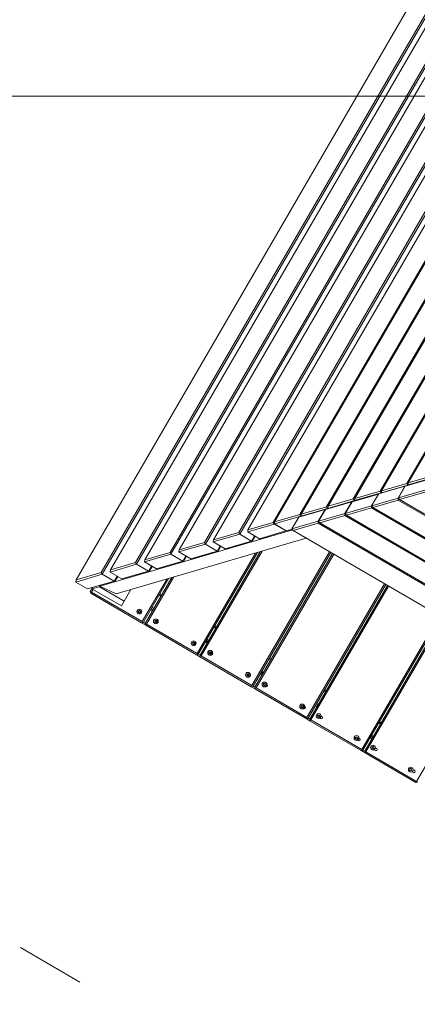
# Model space of a CAD drawing. Extents: x 5477758 to 5478338, y 5918274 to 5918502.
# Tile 148 of 155: x 5478302.286 to 5478302.867, y 5918395.298 to 5918396.736. Entities that reach past the tile are written whole.
import ezdxf

# ---------------------------------------------------------------- set-up
doc = ezdxf.new("R2010")
doc.units = 0
doc.linetypes.add('DASHED', pattern=[19.05, 12.7, -6.35])
doc.layers.get('0').update_dxf_attribs({"linetype": 'CONTINUOUS', "lineweight": 13})
doc.layers.add('Widoczne (ISO)', color=7, linetype='CONTINUOUS', lineweight=50)
doc.layers.add('Widoczne wąskie (ISO)', color=7, linetype='CONTINUOUS', lineweight=35)

# ---------------------------------------------------------------- blocks, each defined once
blk = doc.blocks.new('zw$11A0')
at = {"linetype": 'DASHED', "lineweight": 0, "ltscale": 0.01}
blk.add_lwpolyline([(355.47, -15.73, 0.414024), (305.47, 34.23), (189.05, 34.23, 0.414214), (139.05, -15.77), (139.04, -138.19, 0.414239), (189.04, -188.19), (305.36, -188.19, 0.413955), (355.36, -138.24)], format="xyb", close=True, dxfattribs=at)
at = {"layer": 'Widoczne (ISO)', "lineweight": 0}
for p, q in [((189.04, -137.59), (189.04, -18.14)), ((191.7, -20.94), (191.7, -134.8)), ((191.95, -134.94), (191.95, -20.79)), ((192.66, -133.79), (192.66, -21.94)), ((195.31, -24.74), (195.31, -131)), ((195.57, -131.14), (195.57, -24.59)), ((196.27, -129.99), (196.27, -25.75)), ((198.93, -28.54), (198.93, -127.19)), ((199.18, -127.34), (199.18, -28.39)), ((199.89, -126.19), (199.89, -29.55)), ((202.55, -32.34), (202.55, -123.39)), ((202.8, -123.54), (202.8, -32.2)), ((203.5, -122.39), (203.5, -33.35)), ((206.41, -119.74), (206.41, -36)), ((206.16, -36.14), (206.16, -119.59)), ((207.12, -118.58), (207.12, -37.15)), ((209.78, -39.94), (209.78, -115.79)), ((209.93, -115.63), (209.93, -40.11)), ((212.59, -42.9), (212.59, -112.83)), ((212.74, -112.67), (212.74, -43.06)), ((215.4, -45.86), (215.4, -109.88)), ((215.56, -109.71), (215.56, -46.02)), ((218.21, -48.81), (218.21, -106.92)), ((218.37, -106.76), (218.37, -48.98)), ((221.03, -51.77), (221.03, -103.96)), ((221.18, -103.8), (221.18, -51.93)), ((223.84, -54.73), (223.84, -101.01)), ((223.99, -100.84), (223.99, -54.89)), ((223.85, -101.48), (226.62, -98.57)), ((226.65, -98.05), (223.99, -100.84)), ((224.12, -101.12), (226.9, -98.19)), ((226.62, -100.56), (223.85, -103.47)), ((223.99, -100.84), (224.12, -101.12)), ((224.12, -103.6), (226.76, -100.82)), ((221.05, -104.43), (223.82, -101.52)), ((223.84, -101.01), (221.18, -103.8)), ((221.31, -104.08), (224.09, -101.15)), ((223.85, -101.49), (223.82, -101.52)), ((223.82, -101.52), (223.85, -101.52)), ((223.82, -103.5), (223.82, -101.52)), ((223.84, -101.01), (224.09, -101.15)), ((223.85, -103.47), (223.85, -101.48)), ((224.09, -101.15), (224.09, -101.05)), ((224.09, -101.15), (224.16, -101.15)), ((224.12, -101.12), (224.19, -101.12)), ((223.82, -103.5), (221.05, -106.41)), ((221.32, -106.54), (223.96, -103.76)), ((223.92, -103.5), (223.82, -103.5)), ((223.96, -103.76), (223.82, -103.5)), ((224.12, -103.6), (223.85, -103.47)), ((223.96, -103.76), (270.44, -103.76)), ((270.29, -103.6), (224.12, -103.6)), ((218.25, -107.37), (221.02, -104.46)), ((221.03, -103.96), (218.37, -106.76)), ((218.5, -107.03), (221.28, -104.11)), ((221.05, -104.43), (221.02, -104.46)), ((221.02, -104.46), (221.05, -104.46)), ((221.02, -106.45), (221.02, -104.46)), ((221.03, -103.96), (221.28, -104.11)), ((221.05, -106.41), (221.05, -104.43)), ((221.18, -103.8), (221.31, -104.08)), ((221.28, -104.11), (221.28, -104.01)), ((221.28, -104.11), (221.35, -104.11)), ((221.31, -104.08), (221.38, -104.08)), ((221.02, -106.45), (218.25, -109.35)), ((221.12, -106.45), (221.02, -106.45)), ((221.16, -106.7), (221.02, -106.45)), ((221.32, -106.54), (221.05, -106.41)), ((273.09, -106.54), (221.32, -106.54)), ((215.45, -110.31), (218.22, -107.4)), ((218.21, -106.92), (215.56, -109.71)), ((215.68, -109.99), (218.47, -107.06)), ((218.21, -106.92), (218.47, -107.06)), ((218.25, -107.37), (218.22, -107.4)), ((218.22, -107.4), (218.25, -107.4)), ((218.22, -109.39), (218.22, -107.4)), ((218.25, -109.35), (218.25, -107.37)), ((218.37, -106.76), (218.5, -107.03)), ((218.47, -107.06), (218.47, -106.97)), ((218.47, -107.06), (218.54, -107.06)), ((218.5, -107.03), (218.57, -107.03)), ((218.52, -109.48), (221.16, -106.7)), ((221.16, -106.7), (273.24, -106.7)), ((218.22, -109.39), (215.45, -112.3)), ((218.32, -109.39), (218.22, -109.39)), ((218.36, -109.64), (218.22, -109.39)), ((218.52, -109.48), (218.25, -109.35)), ((275.89, -109.48), (218.52, -109.48)), ((212.65, -113.25), (215.42, -110.34)), ((215.4, -109.88), (212.74, -112.67)), ((212.87, -112.95), (215.65, -110.02)), ((215.4, -109.88), (215.65, -110.02)), ((215.45, -110.32), (215.42, -110.34)), ((215.42, -110.34), (215.45, -110.34)), ((215.42, -112.33), (215.42, -110.34)), ((215.45, -112.3), (215.45, -110.31)), ((215.56, -109.71), (215.68, -109.99)), ((215.65, -110.02), (215.65, -109.92)), ((215.65, -110.02), (215.72, -110.02)), ((215.68, -109.99), (215.75, -109.99)), ((215.72, -112.42), (218.36, -109.64)), ((218.36, -109.64), (276.04, -109.64)), ((215.42, -112.33), (212.65, -115.24)), ((215.52, -112.33), (215.42, -112.33)), ((215.57, -112.58), (215.42, -112.33)), ((215.72, -112.42), (215.45, -112.3)), ((212.59, -112.83), (209.93, -115.63)), ((210.06, -115.9), (212.84, -112.98)), ((212.59, -112.83), (212.84, -112.98)), ((212.65, -115.24), (212.65, -113.25)), ((212.74, -112.67), (212.87, -112.95)), ((212.84, -112.98), (212.84, -112.88)), ((212.84, -112.98), (212.91, -112.98)), ((212.87, -112.95), (212.94, -112.95)), ((212.92, -115.36), (215.57, -112.58)), ((215.57, -112.58), (278.84, -112.58)), ((278.69, -112.42), (215.72, -112.42)), ((212.68, -115.25), (212.06, -115.9)), ((212.92, -115.36), (212.65, -115.24)), ((192.52, -136.65), (212.81, -115.31)), ((215.14, -115.36), (195.14, -136.39)), ((209.78, -115.79), (207.12, -118.58)), ((207.25, -118.86), (210.03, -115.93)), ((212.03, -115.93), (209.25, -118.86)), ((209.78, -115.79), (210.03, -115.93)), ((209.93, -115.63), (210.06, -115.9)), ((210.03, -115.93), (210.03, -115.84)), ((210.03, -115.93), (212.03, -115.93)), ((210.06, -115.9), (212.06, -115.9)), ((212.03, -115.9), (212.03, -115.93)), ((212.05, -115.9), (212.03, -115.93)), ((281.49, -115.36), (212.92, -115.36)), ((219.1, -115.36), (219.1, -137.99)), ((219.3, -137.99), (219.3, -115.36)), ((219.6, -115.36), (219.6, -137.99)), ((219.8, -137.99), (219.8, -115.36)), ((228.4, -115.36), (228.4, -137.99)), ((228.6, -137.99), (228.6, -115.36)), ((228.9, -115.36), (228.9, -137.99)), ((229.1, -137.99), (229.1, -115.36)), ((237.7, -115.36), (237.7, -137.99)), ((237.9, -137.99), (237.9, -115.36)), ((238.2, -115.36), (238.2, -137.99)), ((238.4, -137.99), (238.4, -115.36)), ((247, -115.36), (247, -137.99)), ((206.16, -119.59), (203.5, -122.39)), ((206.16, -119.59), (206.41, -119.74)), ((207.12, -118.58), (207.25, -118.86)), ((207.25, -118.86), (209.25, -118.86)), ((208.41, -118.86), (208.41, -119.74)), ((208.54, -119.59), (208.41, -119.74)), ((208.54, -119.59), (208.54, -118.86)), ((203.63, -122.66), (206.41, -119.74)), ((208.41, -119.74), (205.63, -122.66)), ((206.41, -119.74), (208.41, -119.74)), ((209.8, -120.97), (209.8, -137.99)), ((210, -137.99), (210, -120.76)), ((210.3, -120.45), (210.3, -137.99)), ((210.5, -137.99), (210.5, -120.24)), ((203.5, -122.39), (203.63, -122.66)), ((202.55, -123.39), (199.89, -126.19)), ((200.02, -126.46), (202.8, -123.54)), ((204.8, -123.54), (202.01, -126.46)), ((202.55, -123.39), (202.8, -123.54)), ((202.8, -123.54), (204.8, -123.54)), ((203.63, -122.66), (205.63, -122.66)), ((204.8, -122.66), (204.8, -123.54)), ((204.92, -123.39), (204.8, -123.54)), ((204.92, -123.39), (204.92, -122.66)), ((199.89, -126.19), (200.02, -126.46)), ((200.02, -126.46), (202.01, -126.46)), ((201.18, -126.46), (201.18, -127.34)), ((201.31, -127.19), (201.31, -126.46)), ((198.93, -127.19), (196.27, -129.99)), ((196.4, -130.26), (199.18, -127.34)), ((201.18, -127.34), (198.4, -130.26)), ((198.93, -127.19), (199.18, -127.34)), ((199.18, -127.34), (201.18, -127.34)), ((201.31, -127.19), (201.18, -127.34)), ((195.31, -131), (192.66, -133.79)), ((195.31, -131), (195.57, -131.14)), ((196.27, -129.99), (196.4, -130.26)), ((196.4, -130.26), (198.4, -130.26)), ((197.56, -130.26), (197.56, -131.14)), ((197.69, -131), (197.56, -131.14)), ((197.69, -131), (197.69, -130.26)), ((200.5, -130.75), (200.5, -137.99)), ((200.7, -137.99), (200.7, -130.54)), ((201, -130.23), (201, -137.99)), ((201.2, -137.99), (201.2, -130.02)), ((192.79, -134.07), (195.57, -131.14)), ((197.56, -131.14), (194.78, -134.07)), ((195.57, -131.14), (197.56, -131.14)), ((192.66, -133.79), (192.79, -134.07)), ((201, -133.19), (200.7, -133.19)), ((200.7, -133.39), (201, -133.39)), ((210.3, -133.19), (210, -133.19)), ((210, -133.39), (210.3, -133.39)), ((219.6, -133.19), (219.3, -133.19)), ((219.3, -133.39), (219.6, -133.39)), ((228.9, -133.19), (228.6, -133.19)), ((228.6, -133.39), (228.9, -133.39)), ((238.2, -133.19), (237.9, -133.19)), ((237.9, -133.39), (238.2, -133.39)), ((191.7, -134.8), (189.04, -137.59)), ((189.17, -137.87), (191.95, -134.94)), ((193.95, -134.94), (191.17, -137.87)), ((191.7, -134.8), (191.95, -134.94)), ((191.95, -134.94), (193.95, -134.94)), ((192.79, -134.07), (194.78, -134.07)), ((193.95, -134.07), (193.95, -134.94)), ((194.08, -134.8), (193.95, -134.94)), ((194.08, -134.8), (194.08, -134.07)), ((196.7, -134.75), (196.7, -136.73)), ((191.7, -137.54), (192.52, -136.73)), ((195.14, -136.39), (192.52, -136.65)), ((192.52, -136.73), (192.52, -136.45)), ((192.52, -136.45), (192.52, -136.65)), ((192.52, -136.73), (196.7, -136.73)), ((196.7, -136.73), (196.7, -137.54)), ((199.2, -136.94), (199.3, -136.88)), ((199.3, -136.88), (199.3, -136.77)), ((199.3, -136.77), (199.4, -136.83)), ((199.4, -136.83), (199.5, -136.77)), ((199.5, -136.77), (199.5, -136.88)), ((199.5, -136.88), (199.6, -136.94)), ((201, -135.49), (200.7, -135.49)), ((201, -135.69), (200.7, -135.69)), ((200.7, -135.69), (201, -135.69)), ((200.7, -135.89), (201, -135.89)), ((202, -136.94), (202.1, -136.88)), ((202.1, -136.88), (202.1, -136.77)), ((202.1, -136.77), (202.2, -136.83)), ((202.2, -136.83), (202.3, -136.77)), ((202.3, -136.77), (202.3, -136.88)), ((202.3, -136.88), (202.4, -136.94)), ((208.4, -136.94), (208.5, -136.88)), ((208.5, -136.88), (208.5, -136.77)), ((208.5, -136.77), (208.6, -136.83)), ((208.6, -136.83), (208.7, -136.77)), ((208.7, -136.77), (208.7, -136.88)), ((208.7, -136.88), (208.8, -136.94)), ((210.3, -135.49), (210, -135.49)), ((210.3, -135.69), (210, -135.69)), ((210, -135.69), (210.3, -135.69)), ((210, -135.89), (210.3, -135.89)), ((211.2, -136.94), (211.3, -136.88)), ((211.3, -136.88), (211.3, -136.77)), ((211.3, -136.77), (211.4, -136.83)), ((211.4, -136.83), (211.5, -136.77)), ((211.5, -136.77), (211.5, -136.88)), ((211.5, -136.88), (211.6, -136.94)), ((217.6, -136.94), (217.7, -136.88)), ((217.7, -136.88), (217.7, -136.77)), ((217.7, -136.77), (217.8, -136.83)), ((217.8, -136.83), (217.9, -136.77)), ((217.9, -136.77), (217.9, -136.88)), ((217.9, -136.88), (218, -136.94)), ((219.6, -135.49), (219.3, -135.49)), ((219.6, -135.69), (219.3, -135.69)), ((219.3, -135.69), (219.6, -135.69)), ((219.3, -135.89), (219.6, -135.89)), ((220.4, -136.94), (220.5, -136.88)), ((220.5, -136.88), (220.5, -136.77)), ((220.5, -136.77), (220.6, -136.83)), ((220.6, -136.83), (220.7, -136.77)), ((220.7, -136.77), (220.7, -136.88)), ((220.7, -136.88), (220.8, -136.94)), ((226.8, -136.94), (226.9, -136.88)), ((226.9, -136.88), (226.9, -136.77)), ((226.9, -136.77), (227, -136.83)), ((227, -136.83), (227.1, -136.77)), ((227.1, -136.77), (227.1, -136.88)), ((227.1, -136.88), (227.2, -136.94)), ((228.9, -135.49), (228.6, -135.49)), ((228.9, -135.69), (228.6, -135.69)), ((228.6, -135.69), (228.9, -135.69)), ((228.6, -135.89), (228.9, -135.89)), ((229.6, -136.94), (229.7, -136.88)), ((229.7, -136.88), (229.7, -136.77)), ((229.7, -136.77), (229.8, -136.83)), ((229.8, -136.83), (229.9, -136.77)), ((229.9, -136.77), (229.9, -136.88)), ((229.9, -136.88), (230, -136.94)), ((236, -136.94), (236.1, -136.88)), ((236.1, -136.88), (236.1, -136.77)), ((236.1, -136.77), (236.2, -136.83)), ((236.2, -136.83), (236.3, -136.77)), ((236.3, -136.77), (236.3, -136.88)), ((236.3, -136.88), (236.4, -136.94)), ((238.2, -135.49), (237.9, -135.49)), ((238.2, -135.69), (237.9, -135.69)), ((237.9, -135.69), (238.2, -135.69)), ((237.9, -135.89), (238.2, -135.89)), ((238.8, -136.94), (238.9, -136.88)), ((238.9, -136.88), (238.9, -136.77)), ((238.9, -136.77), (239, -136.83)), ((239, -136.83), (239.1, -136.77)), ((239.1, -136.77), (239.1, -136.88)), ((239.1, -136.88), (239.2, -136.94)), ((245.2, -136.94), (245.3, -136.88)), ((245.3, -136.88), (245.3, -136.77)), ((245.3, -136.77), (245.4, -136.83)), ((245.4, -136.83), (245.5, -136.77)), ((245.5, -136.77), (245.5, -136.88)), ((245.5, -136.88), (245.6, -136.94)), ((189.04, -137.59), (189.17, -137.87)), ((189.17, -137.87), (191.17, -137.87)), ((191.7, -137.54), (191.7, -137.3)), ((191.7, -137.54), (191.7, -137.99)), ((191.7, -137.54), (196.7, -137.54)), ((191.8, -138.09), (191.7, -137.99)), ((191.9, -137.99), (191.8, -138.09)), ((191.9, -138.19), (191.8, -138.09)), ((191.9, -137.99), (191.9, -137.54)), ((200.5, -137.99), (191.9, -137.99)), ((191.9, -138.19), (200.5, -138.19)), ((199.3, -137), (199.2, -136.94)), ((199.3, -137.12), (199.3, -137)), ((199.4, -137.06), (199.3, -137.12)), ((199.5, -137.12), (199.4, -137.06)), ((199.6, -136.94), (199.5, -137)), ((199.5, -137), (199.5, -137.12)), ((200.6, -138.09), (200.5, -137.99)), ((200.6, -138.09), (200.5, -138.19)), ((200.5, -138.19), (201.2, -138.19)), ((200.7, -137.99), (200.6, -138.09)), ((201, -137.99), (200.7, -137.99)), ((201.1, -138.09), (201, -137.99)), ((201.2, -137.99), (201.1, -138.09)), ((201.2, -138.19), (201.1, -138.09)), ((209.8, -137.99), (201.2, -137.99)), ((201.2, -138.19), (209.8, -138.19)), ((202.1, -137), (202, -136.94)), ((202.1, -137.12), (202.1, -137)), ((202.2, -137.06), (202.1, -137.12)), ((202.3, -137.12), (202.2, -137.06)), ((202.4, -136.94), (202.3, -137)), ((202.3, -137), (202.3, -137.12)), ((208.5, -137), (208.4, -136.94)), ((208.5, -137.12), (208.5, -137)), ((208.6, -137.06), (208.5, -137.12)), ((208.7, -137.12), (208.6, -137.06)), ((208.8, -136.94), (208.7, -137)), ((208.7, -137), (208.7, -137.12)), ((209.9, -138.09), (209.8, -137.99)), ((209.9, -138.09), (209.8, -138.19)), ((209.8, -138.19), (210.5, -138.19)), ((210, -137.99), (209.9, -138.09)), ((210.3, -137.99), (210, -137.99)), ((210.4, -138.09), (210.3, -137.99)), ((210.5, -137.99), (210.4, -138.09)), ((210.5, -138.19), (210.4, -138.09)), ((219.1, -137.99), (210.5, -137.99)), ((210.5, -138.19), (219.1, -138.19)), ((211.3, -137), (211.2, -136.94)), ((211.3, -137.12), (211.3, -137)), ((211.4, -137.06), (211.3, -137.12)), ((211.5, -137.12), (211.4, -137.06)), ((211.6, -136.94), (211.5, -137)), ((211.5, -137), (211.5, -137.12)), ((217.7, -137), (217.6, -136.94)), ((217.7, -137.12), (217.7, -137)), ((217.8, -137.06), (217.7, -137.12)), ((217.9, -137.12), (217.8, -137.06)), ((218, -136.94), (217.9, -137)), ((217.9, -137), (217.9, -137.12)), ((219.2, -138.09), (219.1, -137.99)), ((219.2, -138.09), (219.1, -138.19)), ((219.1, -138.19), (219.8, -138.19)), ((219.3, -137.99), (219.2, -138.09)), ((219.6, -137.99), (219.3, -137.99)), ((219.7, -138.09), (219.6, -137.99)), ((219.8, -137.99), (219.7, -138.09)), ((219.8, -138.19), (219.7, -138.09)), ((228.4, -137.99), (219.8, -137.99)), ((219.8, -138.19), (228.4, -138.19)), ((220.5, -137), (220.4, -136.94)), ((220.5, -137.12), (220.5, -137)), ((220.6, -137.06), (220.5, -137.12)), ((220.7, -137.12), (220.6, -137.06)), ((220.8, -136.94), (220.7, -137)), ((220.7, -137), (220.7, -137.12)), ((226.9, -137), (226.8, -136.94)), ((226.9, -137.12), (226.9, -137)), ((227, -137.06), (226.9, -137.12)), ((227.1, -137.12), (227, -137.06)), ((227.2, -136.94), (227.1, -137)), ((227.1, -137), (227.1, -137.12)), ((228.5, -138.09), (228.4, -137.99)), ((228.5, -138.09), (228.4, -138.19)), ((228.4, -138.19), (229.1, -138.19)), ((228.6, -137.99), (228.5, -138.09)), ((228.9, -137.99), (228.6, -137.99)), ((229, -138.09), (228.9, -137.99)), ((229.1, -137.99), (229, -138.09)), ((229.1, -138.19), (229, -138.09)), ((237.7, -137.99), (229.1, -137.99)), ((229.1, -138.19), (237.7, -138.19)), ((229.7, -137), (229.6, -136.94)), ((229.7, -137.12), (229.7, -137)), ((229.8, -137.06), (229.7, -137.12)), ((229.9, -137.12), (229.8, -137.06)), ((230, -136.94), (229.9, -137)), ((229.9, -137), (229.9, -137.12)), ((236.1, -137), (236, -136.94)), ((236.1, -137.12), (236.1, -137)), ((236.2, -137.06), (236.1, -137.12)), ((236.3, -137.12), (236.2, -137.06)), ((236.4, -136.94), (236.3, -137)), ((236.3, -137), (236.3, -137.12)), ((237.8, -138.09), (237.7, -137.99)), ((237.8, -138.09), (237.7, -138.19)), ((237.7, -138.19), (238.4, -138.19)), ((237.9, -137.99), (237.8, -138.09)), ((238.2, -137.99), (237.9, -137.99)), ((238.3, -138.09), (238.2, -137.99)), ((238.4, -137.99), (238.3, -138.09)), ((238.4, -138.19), (238.3, -138.09)), ((247, -137.99), (238.4, -137.99)), ((238.4, -138.19), (247, -138.19)), ((238.9, -137), (238.8, -136.94)), ((238.9, -137.12), (238.9, -137)), ((239, -137.06), (238.9, -137.12)), ((239.1, -137.12), (239, -137.06)), ((239.2, -136.94), (239.1, -137)), ((239.1, -137), (239.1, -137.12)), ((245.3, -137), (245.2, -136.94)), ((245.3, -137.12), (245.3, -137)), ((245.4, -137.06), (245.3, -137.12)), ((245.5, -137.12), (245.4, -137.06)), ((245.6, -136.94), (245.5, -137)), ((245.5, -137), (245.5, -137.12)), ((247.1, -138.09), (247, -137.99)), ((247.1, -138.09), (247, -138.19)), ((247.2, -137.99), (247.1, -138.09))]:
    blk.add_line(p, q, dxfattribs=at)
for centre in [(199.4, -136.94), (202.3, -136.94), (208.7, -136.94), (211.6, -136.94), (218, -136.94), (220.9, -136.94), (227.3, -136.94), (230.2, -136.94), (236.6, -136.94), (239.5, -136.94), (245.9, -136.94)]:
    blk.add_circle(centre, 0.2, dxfattribs=at)
for centre, start, end in [((211.4, -136.94), 339.6359, 20.3641), ((217.8, -136.94), 339.6359, 20.3641), ((220.6, -136.94), 327.9108, 32.0892), ((227, -136.94), 327.9108, 32.0892), ((229.8, -136.94), 330.3137, 29.6863), ((236.2, -136.94), 330.3137, 29.6863), ((239, -136.94), 339.2281, 20.7719), ((245.4, -136.94), 339.2281, 20.7719)]:
    blk.add_arc(centre, 0.375, start, end, dxfattribs=at)
at = {"layer": 'Widoczne wąskie (ISO)', "lineweight": 0}
for centre in [(199.4, -136.94), (202.2, -136.94), (208.6, -136.94), (211.4, -136.94), (217.8, -136.94), (220.6, -136.94), (227, -136.94), (229.8, -136.94), (236.2, -136.94), (239, -136.94), (245.4, -136.94)]:
    blk.add_circle(centre, 0.355, dxfattribs=at)

msp = doc.modelspace()

# ---------------------------------------------------------------- linework, layer by layer
msp.add_lwpolyline([(5478299.2084, 5918396.6245), (5478307.421, 5918396.6245), (5478307.421, 5918394.8523), (5478299.2084, 5918394.8523)], close=True)

# ---------------------------------------------------------------- block references
at = {"lineweight": -2, "xscale": 0.00998084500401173, "yscale": 0.00998084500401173, "zscale": 0.00998084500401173, "rotation": 329.825700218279}
msp.add_blockref('zw$11A0', (5478301.4273, 5918398.0532), dxfattribs=at)

doc.saveas('drawing.dxf')
